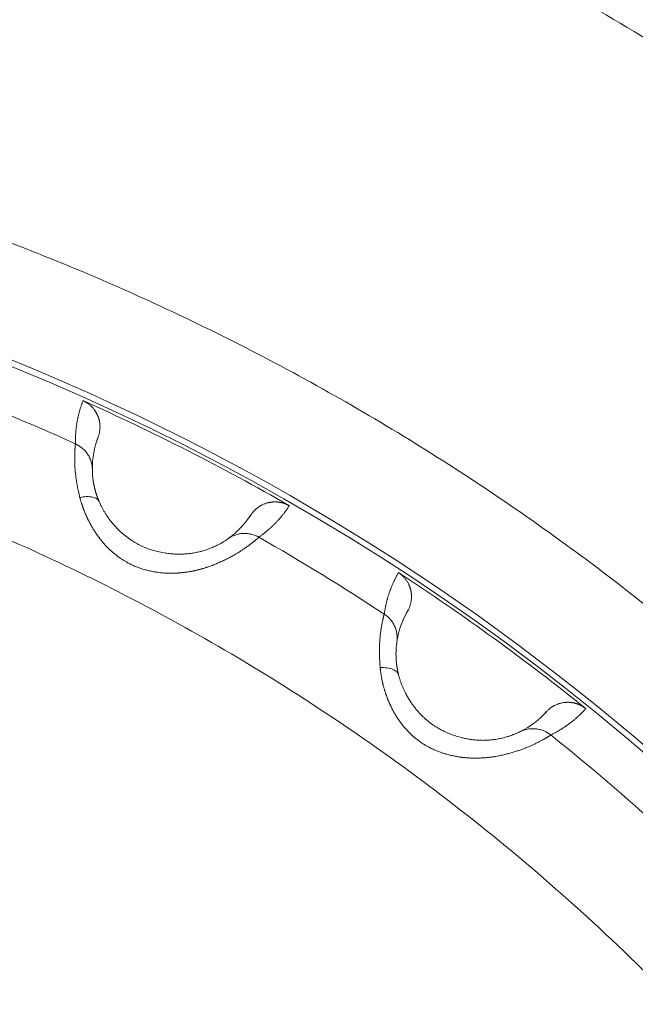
# Model space of a CAD drawing. Header units: millimetres. Extents: x 51337 to 61814, y -21781 to -12277.
# Tile 243 of 256: x 59270 to 59281, y -20688 to -20671. Entities that reach past the tile are written whole.
import ezdxf

# ---------------------------------------------------------------- set-up
doc = ezdxf.new("R2010")
doc.units = ezdxf.units.MM
doc.header["$LTSCALE"] = 0.3175
doc.layers.add('1轮廓实线层', color=7, linetype='Continuous', lineweight=18)

msp = doc.modelspace()

# ---------------------------------------------------------------- linework, layer by layer
at = {"layer": '1轮廓实线层'}
for p, q in [((59271.80413, -20678.30396), (59271.82792, -20678.23835)), ((59271.72604, -20678.79852), (59271.72808, -20678.70108)), ((59279.63012, -20683.01919), (59279.5808, -20683.07188)), ((59279.24969, -20683.32603), (59279.17616, -20683.36492))]:
    msp.add_line(p, q, dxfattribs=at)
for radius, start, end in [(117.32051, 300.7584308, 103.5504853), (40, 288.773642, 251.226405), (39.90067, 289.520584, 109.999747)]:
    msp.add_arc((59255.29339, -20713.97664), radius, start, end, dxfattribs=at)
for points, degree, knots in [([(59255.29339, -20663.97664), (59256.8034, -20663.97664), (59258.31341, -20664.04509), (59261.32105, -20664.31834), (59262.81868, -20664.52313), (59265.78926, -20665.06737), (59267.26222, -20665.40682), (59270.17137, -20666.21761), (59271.60758, -20666.68893), (59274.43144, -20667.7596), (59275.81911, -20668.35894), (59278.53453, -20669.68071), (59279.86228, -20670.40314), (59282.44697, -20671.96518), (59283.7039, -20672.80478), (59286.13667, -20674.59426), (59287.31248, -20675.54414), (59289.57336, -20677.54639), (59290.65841, -20678.59876), (59292.72886, -20680.79735), (59293.71425, -20681.94358), (59295.57728, -20684.32048), (59296.45492, -20685.55116), (59298.09526, -20688.08688), (59298.85795, -20689.39192), (59300.26213, -20692.06565), (59300.90362, -20693.43434), (59302.06014, -20696.22415), (59302.57516, -20697.64527), (59303.47452, -20700.52827), (59303.85885, -20701.99016), (59304.49367, -20704.94271), (59304.74416, -20706.43337), (59305.10924, -20709.43125), (59305.22383, -20710.93847), (59305.31618, -20713.95708), (59305.29393, -20715.46848), (59305.11278, -20718.48307), (59304.95388, -20719.98626), (59304.50072, -20722.9721), (59304.20647, -20724.45474), (59303.48502, -20727.38733), (59303.05783, -20728.83727), (59302.07401, -20731.69256), (59301.51738, -20733.0979), (59300.27925, -20735.85247), (59299.59776, -20737.20168), (59298.11549, -20739.83293), (59297.31472, -20741.11495), (59295.60046, -20743.60129), (59294.68698, -20744.80561), (59292.75479, -20747.12665), (59291.7361, -20748.24337), (59289.60184, -20750.38008), (59288.48628, -20751.40006), (59286.16745, -20753.3349), (59284.96418, -20754.24976), (59282.47981, -20755.96686), (59281.1987, -20756.7691), (59278.56916, -20758.25438), (59277.22072, -20758.93742), (59274.46758, -20760.1787), (59273.06287, -20760.73694), (59270.20872, -20761.72403), (59268.75927, -20762.15288), (59267.29339, -20762.51529)], 3, [0, 0, 0, 0, 0.03125, 0.03125, 0.0625, 0.0625, 0.09375, 0.09375, 0.125, 0.125, 0.15625, 0.15625, 0.1875, 0.1875, 0.21875, 0.21875, 0.25, 0.25, 0.28125, 0.28125, 0.3125, 0.3125, 0.34375, 0.34375, 0.375, 0.375, 0.40625, 0.40625, 0.4375, 0.4375, 0.46875, 0.46875, 0.5, 0.5, 0.53125, 0.53125, 0.5625, 0.5625, 0.59375, 0.59375, 0.625, 0.625, 0.65625, 0.65625, 0.6875, 0.6875, 0.71875, 0.71875, 0.75, 0.75, 0.78125, 0.78125, 0.8125, 0.8125, 0.84375, 0.84375, 0.875, 0.875, 0.90625, 0.90625, 0.9375, 0.9375, 0.96875, 0.96875, 1, 1, 1, 1]), ([(59267.29339, -20754.11934), (59268.48559, -20753.76295), (59269.6619, -20753.35342), (59271.97343, -20752.4313), (59273.10863, -20751.91873), (59275.32894, -20750.79459), (59276.41404, -20750.18304), (59278.52551, -20748.8658), (59279.55189, -20748.16012), (59281.53778, -20746.66022), (59282.49729, -20745.86602), (59284.34185, -20744.19537), (59285.22689, -20743.31894), (59286.91547, -20741.49079), (59287.71902, -20740.53908), (59289.23824, -20738.56794), (59289.95391, -20737.5485), (59291.29172, -20735.45), (59291.91384, -20734.37093), (59293.05962, -20732.16171), (59293.58326, -20731.03156), (59294.52791, -20728.72916), (59294.94892, -20727.5569), (59295.68496, -20725.17957), (59295.99999, -20723.9745), (59296.52157, -20721.54111), (59296.72813, -20720.31279), (59297.03112, -20717.84265), (59297.12756, -20716.60082), (59297.20956, -20714.11351), (59297.19512, -20712.86803), (59297.05548, -20710.38328), (59296.93028, -20709.14403), (59296.57009, -20706.68157), (59296.33512, -20705.45837), (59295.75726, -20703.03772), (59295.41437, -20701.84028), (59294.62342, -20699.48066), (59294.17534, -20698.31848), (59293.17757, -20696.03859), (59292.62786, -20694.92089), (59291.43118, -20692.73883), (59290.7842, -20691.67447), (59289.39811, -20689.60755), (59288.65899, -20688.60498), (59287.09448, -20686.66959), (59286.26909, -20685.73676), (59284.53857, -20683.94826), (59283.63345, -20683.09257), (59281.75066, -20681.46514), (59280.77299, -20680.69339), (59278.75286, -20679.23995), (59277.7104, -20678.55825), (59275.56895, -20677.29032), (59274.46997, -20676.70408), (59272.22419, -20675.63173), (59271.07741, -20675.1456), (59268.74513, -20674.27733), (59267.55963, -20673.89518), (59265.15934, -20673.23787), (59263.94455, -20672.96272), (59261.4953, -20672.52159), (59260.26084, -20672.35562), (59257.78205, -20672.13418), (59256.53772, -20672.07871), (59255.29339, -20672.07871)], 3, [0, 0, 0, 0, 0.03125, 0.03125, 0.0625, 0.0625, 0.09375, 0.09375, 0.125, 0.125, 0.15625, 0.15625, 0.1875, 0.1875, 0.21875, 0.21875, 0.25, 0.25, 0.28125, 0.28125, 0.3125, 0.3125, 0.34375, 0.34375, 0.375, 0.375, 0.40625, 0.40625, 0.4375, 0.4375, 0.46875, 0.46875, 0.5, 0.5, 0.53125, 0.53125, 0.5625, 0.5625, 0.59375, 0.59375, 0.625, 0.625, 0.65625, 0.65625, 0.6875, 0.6875, 0.71875, 0.71875, 0.75, 0.75, 0.78125, 0.78125, 0.8125, 0.8125, 0.84375, 0.84375, 0.875, 0.875, 0.90625, 0.90625, 0.9375, 0.9375, 0.96875, 0.96875, 1, 1, 1, 1]), ([(59271.43238, -20678.35891), (59271.43225, -20678.35156), (59271.432, -20678.33684), (59271.43191, -20678.31485), (59271.43204, -20678.29289), (59271.43242, -20678.27096), (59271.43303, -20678.24906), (59271.43388, -20678.2272), (59271.43497, -20678.20537), (59271.43629, -20678.18357), (59271.43786, -20678.1618), (59271.43966, -20678.14006), (59271.44171, -20678.11836), (59271.44399, -20678.09669), (59271.44652, -20678.07505), (59271.44928, -20678.05345), (59271.45229, -20678.03187), (59271.45554, -20678.01033), (59271.45903, -20677.98883), (59271.46276, -20677.96735), (59271.46674, -20677.94591), (59271.47096, -20677.9245), (59271.47542, -20677.90312), (59271.48012, -20677.88178), (59271.48507, -20677.86046), (59271.49027, -20677.83918), (59271.49571, -20677.81794), (59271.50139, -20677.79673), (59271.50732, -20677.77555), (59271.5135, -20677.7544), (59271.51992, -20677.73329), (59271.52659, -20677.71221), (59271.5335, -20677.69116), (59271.54067, -20677.67015), (59271.54808, -20677.64918), (59271.55573, -20677.62823), (59271.56102, -20677.61432), (59271.56367, -20677.60736)], 3, [0, 0, 0, 0, 0.02695909, 0.0540129, 0.08116142, 0.10840469, 0.13574271, 0.16317548, 0.19070304, 0.21832537, 0.24604251, 0.27385446, 0.30176123, 0.32976284, 0.35785929, 0.3860506, 0.41433678, 0.44271784, 0.47119379, 0.49976465, 0.52843042, 0.55719112, 0.58604675, 0.61499733, 0.64404287, 0.67318338, 0.70241887, 0.73174935, 0.76117484, 0.79069533, 0.82031085, 0.8500214, 0.87982699, 0.90972764, 0.93972335, 0.96981413, 1, 1, 1, 1]), ([(59271.56367, -20677.60736), (59271.6466, -20677.6445), (59271.78208, -20677.77876), (59271.82138, -20677.87288), (59271.84061, -20677.91895), (59271.85048, -20677.97069), (59271.87711, -20678.11039), (59271.82587, -20678.24373)], 2, [0, 0, 0, 0.25, 0.5, 0.5, 0.75, 0.75, 1, 1, 1]), ([(59271.43238, -20678.35891), (59271.43229, -20678.35927), (59271.43211, -20678.36002), (59271.43181, -20678.36149), (59271.43149, -20678.36331), (59271.43115, -20678.36554), (59271.43077, -20678.36821), (59271.43036, -20678.37137), (59271.42992, -20678.37506), (59271.42944, -20678.37933), (59271.42893, -20678.38422), (59271.42838, -20678.38978), (59271.4278, -20678.39606), (59271.42719, -20678.40311), (59271.42655, -20678.41097), (59271.4259, -20678.4197), (59271.42523, -20678.42935), (59271.42455, -20678.43995), (59271.42355, -20678.45744), (59271.4221, -20678.48532), (59271.4203, -20678.52886), (59271.41895, -20678.58545), (59271.41882, -20678.65175), (59271.42074, -20678.72373), (59271.42495, -20678.79576), (59271.43144, -20678.86864), (59271.43965, -20678.93608), (59271.44854, -20678.9964), (59271.45709, -20679.04847), (59271.46598, -20679.09755), (59271.47499, -20679.14336), (59271.4839, -20679.18564), (59271.49249, -20679.22422), (59271.50054, -20679.25889), (59271.5058, -20679.28086), (59271.50826, -20679.29111)], 3, [0, 0, 0, 0, 0.01071753, 0.0220309, 0.03393743, 0.04643446, 0.05951941, 0.07318974, 0.08744301, 0.10227686, 0.11768897, 0.13367716, 0.15023925, 0.16737316, 0.18507682, 0.20334815, 0.22218507, 0.24158541, 0.26154691, 0.31232693, 0.37160402, 0.43924333, 0.5150676, 0.58163491, 0.64470903, 0.70430263, 0.76044006, 0.80090581, 0.83825985, 0.87255927, 0.90385906, 0.93221029, 0.95765876, 0.98024422, 1, 1, 1, 1]), ([(59271.43238, -20678.35891), (59271.47303, -20678.37727), (59271.51282, -20678.40191), (59271.5671, -20678.4477), (59271.58429, -20678.46442), (59271.61623, -20678.50035), (59271.63098, -20678.51957), (59271.65753, -20678.55995), (59271.66932, -20678.5811), (59271.68965, -20678.62465), (59271.69817, -20678.64704), (59271.71867, -20678.71497), (59271.72549, -20678.76121), (59271.7262, -20678.80575)], 3, [0, 0, 0, 0, 0.25, 0.25, 0.375, 0.375, 0.5, 0.5, 0.625, 0.625, 0.75, 0.75, 1, 1, 1, 1]), ([(59271.84382, -20679.3646), (59271.84219, -20679.36071), (59271.83894, -20679.35296), (59271.83427, -20679.34146), (59271.82974, -20679.33011), (59271.82538, -20679.31891), (59271.82118, -20679.30786), (59271.81713, -20679.29696), (59271.81322, -20679.28622), (59271.80946, -20679.27563), (59271.80584, -20679.26519), (59271.80235, -20679.2549), (59271.79899, -20679.24477), (59271.79575, -20679.23479), (59271.79264, -20679.22496), (59271.78965, -20679.21529), (59271.78677, -20679.20577), (59271.78401, -20679.1964), (59271.78135, -20679.18718), (59271.7788, -20679.17812), (59271.77635, -20679.16921), (59271.774, -20679.16045), (59271.77174, -20679.15184), (59271.76957, -20679.14338), (59271.76749, -20679.13507), (59271.7655, -20679.12691), (59271.76359, -20679.1189), (59271.76176, -20679.11104), (59271.76001, -20679.10332), (59271.75833, -20679.09575), (59271.75672, -20679.08832), (59271.75518, -20679.08104), (59271.75371, -20679.0739), (59271.75231, -20679.0669), (59271.75096, -20679.06004), (59271.74968, -20679.05332), (59271.74845, -20679.04675), (59271.74728, -20679.04031), (59271.74617, -20679.034), (59271.7451, -20679.02783), (59271.74408, -20679.0218), (59271.74312, -20679.0159), (59271.74219, -20679.01013), (59271.74131, -20679.00449), (59271.74048, -20678.99898), (59271.73968, -20678.99359), (59271.73893, -20678.98834), (59271.73704, -20678.97486), (59271.73417, -20678.95225), (59271.73094, -20678.92126), (59271.72843, -20678.88955), (59271.72711, -20678.86453), (59271.72651, -20678.84632), (59271.72627, -20678.83405), (59271.72619, -20678.82455), (59271.72619, -20678.81737), (59271.72621, -20678.81212), (59271.72622, -20678.80833), (59271.72621, -20678.80658), (59271.7262, -20678.80575)], 3, [0, 0, 0, 0, 0.01139991, 0.02273544, 0.03400771, 0.04521768, 0.05636616, 0.06745381, 0.07848117, 0.08944863, 0.10035649, 0.11120493, 0.12199402, 0.13272376, 0.14339404, 0.15400468, 0.16455542, 0.17504595, 0.18547588, 0.19584478, 0.20615214, 0.21639744, 0.2265801, 0.2366995, 0.24675498, 0.25674586, 0.26667144, 0.27653097, 0.28632371, 0.29604887, 0.30570569, 0.31529335, 0.32481106, 0.33425799, 0.34363333, 0.35293626, 0.36216594, 0.37132155, 0.38040226, 0.38940726, 0.39833572, 0.40718683, 0.41595978, 0.42465375, 0.43326797, 0.44180163, 0.45025397, 0.4586242, 0.50771631, 0.56702465, 0.63689543, 0.71770052, 0.76814159, 0.81534742, 0.85922845, 0.89970431, 0.93670197, 0.97015443, 1, 1, 1, 1]), ([(59271.84382, -20679.3646), (59271.83633, -20679.34683), (59271.80967, -20679.314), (59271.73279, -20679.2824), (59271.62679, -20679.27431), (59271.54716, -20679.28375), (59271.50826, -20679.29111)], 3, [0, 0, 0, 0, 0.24769339, 0.50189604, 0.75609869, 1, 1, 1, 1]), ([(59271.50826, -20679.29111), (59271.50968, -20679.29661), (59271.51253, -20679.3076), (59271.517, -20679.32411), (59271.5216, -20679.34059), (59271.52635, -20679.35704), (59271.53124, -20679.37346), (59271.53628, -20679.38985), (59271.54146, -20679.40621), (59271.54678, -20679.42253), (59271.55224, -20679.43881), (59271.55785, -20679.45505), (59271.56359, -20679.47126), (59271.56948, -20679.48741), (59271.5755, -20679.50353), (59271.58166, -20679.51959), (59271.58796, -20679.53561), (59271.5944, -20679.55158), (59271.60097, -20679.56749), (59271.60768, -20679.58335), (59271.61453, -20679.59915), (59271.62151, -20679.61489), (59271.62862, -20679.63057), (59271.63587, -20679.64619), (59271.64325, -20679.66175), (59271.65076, -20679.67724), (59271.6584, -20679.69266), (59271.66618, -20679.70801), (59271.67408, -20679.72329), (59271.68211, -20679.73849), (59271.69027, -20679.75362), (59271.69856, -20679.76867), (59271.70698, -20679.78364), (59271.71552, -20679.79853), (59271.72419, -20679.81333), (59271.73298, -20679.82805), (59271.7419, -20679.84268), (59271.75094, -20679.85723), (59271.7601, -20679.87168), (59271.76939, -20679.88604), (59271.77879, -20679.9003), (59271.78832, -20679.91447), (59271.79797, -20679.92853), (59271.80774, -20679.9425), (59271.81762, -20679.95636), (59271.82763, -20679.97012), (59271.83775, -20679.98377), (59271.84799, -20679.99732), (59271.85834, -20680.01075), (59271.86881, -20680.02407), (59271.87939, -20680.03728), (59271.89009, -20680.05037), (59271.9009, -20680.06335), (59271.91182, -20680.0762), (59271.92286, -20680.08894), (59271.934, -20680.10155), (59271.94526, -20680.11403), (59271.95662, -20680.12639), (59271.9681, -20680.13862), (59271.97968, -20680.15072), (59271.99137, -20680.16269), (59272.00317, -20680.17452), (59272.01507, -20680.18621), (59272.02708, -20680.19777), (59272.03919, -20680.20919), (59272.05141, -20680.22047), (59272.06373, -20680.2316), (59272.10469, -20680.26782), (59272.17324, -20680.32302), (59272.2697, -20680.38841), (59272.35856, -20680.43913), (59272.43841, -20680.4775), (59272.50794, -20680.50604), (59272.57433, -20680.52992), (59272.6401, -20680.55036), (59272.7079, -20680.56786), (59272.77172, -20680.58145), (59272.83124, -20680.59174), (59272.8862, -20680.5993), (59272.9364, -20680.60463), (59272.98168, -20680.60819), (59273.02194, -20680.61039), (59273.05707, -20680.61157), (59273.08703, -20680.61204), (59273.11176, -20680.61204), (59273.13124, -20680.6118), (59273.14545, -20680.61147), (59273.15995, -20680.61096), (59273.1765, -20680.61012), (59273.19686, -20680.60894), (59273.21723, -20680.60755), (59273.2376, -20680.60595), (59273.25797, -20680.60415), (59273.27834, -20680.60214), (59273.2987, -20680.59994), (59273.31906, -20680.59753), (59273.3394, -20680.59492), (59273.35973, -20680.59212), (59273.38004, -20680.58911), (59273.40033, -20680.58591), (59273.42059, -20680.58251), (59273.44082, -20680.57892), (59273.46102, -20680.57513), (59273.48119, -20680.57115), (59273.50132, -20680.56697), (59273.52141, -20680.56259), (59273.54147, -20680.55802), (59273.56148, -20680.55325), (59273.58144, -20680.54829), (59273.60136, -20680.54312), (59273.62123, -20680.53776), (59273.64105, -20680.5322), (59273.66082, -20680.52644), (59273.68053, -20680.52048), (59273.70017, -20680.51434), (59273.71974, -20680.508), (59273.75824, -20680.49514), (59273.8149, -20680.47474), (59273.88776, -20680.44561), (59273.95813, -20680.41489), (59274.02566, -20680.38319), (59274.09014, -20680.35096), (59274.15149, -20680.31836), (59274.1963, -20680.29346), (59274.22977, -20680.27386), (59274.25655, -20680.25761), (59274.29207, -20680.23533), (59274.33497, -20680.20731), (59274.38308, -20680.17442), (59274.42809, -20680.14214), (59274.46437, -20680.11512), (59274.4888, -20680.09646), (59274.50663, -20680.08279), (59274.52119, -20680.07172), (59274.5348, -20680.06111), (59274.54715, -20680.05135), (59274.55827, -20680.04241), (59274.56824, -20680.03426), (59274.57713, -20680.02688), (59274.585, -20680.02023), (59274.59193, -20680.01428), (59274.59797, -20680.00899), (59274.60319, -20680.00432), (59274.60766, -20680.00023), (59274.61143, -20679.99667), (59274.61455, -20679.99362), (59274.6171, -20679.99102), (59274.61912, -20679.98883), (59274.62065, -20679.98702), (59274.62179, -20679.98552), (59274.62225, -20679.98473), (59274.62247, -20679.98434)], 3, [0, 0, 0, 0, 0.00396949, 0.00792271, 0.01186003, 0.01578181, 0.01968837, 0.02358008, 0.02745725, 0.0313202, 0.03516926, 0.03900472, 0.04282688, 0.04663604, 0.05043246, 0.05421644, 0.05798822, 0.06174807, 0.06549624, 0.06923297, 0.07295849, 0.07667303, 0.08037682, 0.08407006, 0.08775297, 0.09142573, 0.09508855, 0.09874162, 0.10238511, 0.1060192, 0.10964406, 0.11325986, 0.11686674, 0.12046488, 0.1240544, 0.12763547, 0.1312082, 0.13477275, 0.13832923, 0.14187778, 0.1454185, 0.14895153, 0.15247698, 0.15599495, 0.15950555, 0.16300889, 0.16650507, 0.1699942, 0.17347637, 0.1769517, 0.18042028, 0.18388221, 0.18733759, 0.19078652, 0.1942291, 0.19766542, 0.20109558, 0.20451967, 0.20793779, 0.21135004, 0.21475652, 0.21815732, 0.22155254, 0.22494229, 0.22832666, 0.23170577, 0.23507971, 0.2384486, 0.26502367, 0.28858214, 0.30926629, 0.32719576, 0.34242456, 0.35495638, 0.37010786, 0.38432111, 0.39758013, 0.40987007, 0.42117585, 0.43148202, 0.44077334, 0.44903524, 0.45625408, 0.46241746, 0.46751438, 0.47153548, 0.47447326, 0.47632223, 0.48054165, 0.48477243, 0.48901473, 0.4932687, 0.49753453, 0.50181238, 0.50610245, 0.51040495, 0.51472008, 0.51904808, 0.52338918, 0.52774365, 0.53211174, 0.53649375, 0.54088998, 0.54530077, 0.54972665, 0.55416822, 0.55862608, 0.56310086, 0.56759318, 0.57210371, 0.5766331, 0.58118203, 0.58575112, 0.59034034, 0.59494933, 0.59957776, 0.60422533, 0.622501, 0.6410032, 0.65970204, 0.67856197, 0.69757309, 0.71674304, 0.73607139, 0.74201651, 0.75161379, 0.76490258, 0.7819314, 0.80275304, 0.82690071, 0.84607373, 0.86019506, 0.86921539, 0.87888546, 0.88827987, 0.8973966, 0.90623394, 0.91479041, 0.92306479, 0.93105596, 0.93876294, 0.94618481, 0.95332069, 0.96016969, 0.96673093, 0.97300347, 0.97898633, 0.98467851, 0.99007894, 0.99518648, 1, 1, 1, 1]), ([(59274.08829, -20680.00927), (59274.08777, -20680.00963), (59274.08673, -20680.01037), (59274.08483, -20680.01174), (59274.08261, -20680.01336), (59274.07999, -20680.01526), (59274.07694, -20680.01747), (59274.07341, -20680.02001), (59274.06935, -20680.02291), (59274.06471, -20680.02619), (59274.05686, -20680.03165), (59274.0445, -20680.04006), (59274.02563, -20680.05237), (59274.0064, -20680.06437), (59273.98756, -20680.07565), (59273.96965, -20680.08603), (59273.94902, -20680.09754), (59273.92546, -20680.11015), (59273.89877, -20680.12376), (59273.86873, -20680.13828), (59273.83514, -20680.15355), (59273.79745, -20680.16954), (59273.75597, -20680.18575), (59273.7112, -20680.20171), (59273.67273, -20680.21409), (59273.64074, -20680.22357), (59273.61435, -20680.23093), (59273.58216, -20680.23919), (59273.54384, -20680.24797), (59273.48763, -20680.25904), (59273.41726, -20680.26945), (59273.33769, -20680.27635), (59273.26784, -20680.27898), (59273.20842, -20680.27879), (59273.15988, -20680.27701), (59273.12246, -20680.27463), (59273.07128, -20680.27038), (59272.99502, -20680.2613), (59272.89187, -20680.24236), (59272.79624, -20680.21772), (59272.7277, -20680.19561), (59272.67584, -20680.17677), (59272.62906, -20680.15803), (59272.57652, -20680.13436), (59272.52658, -20680.10925), (59272.47719, -20680.08179), (59272.42794, -20680.05168), (59272.37853, -20680.01859), (59272.33054, -20679.98356), (59272.28284, -20679.94579), (59272.23508, -20679.90478), (59272.18701, -20679.85994), (59272.13951, -20679.81179), (59272.09288, -20679.76032), (59272.04745, -20679.70556), (59272.01298, -20679.66001), (59271.9883, -20679.62517), (59271.97257, -20679.60208), (59271.95733, -20679.57883), (59271.94259, -20679.55543), (59271.92837, -20679.5319), (59271.91466, -20679.50825), (59271.90148, -20679.48449), (59271.88883, -20679.46063), (59271.87672, -20679.4367), (59271.86516, -20679.41269), (59271.85411, -20679.38862), (59271.84726, -20679.37263), (59271.84382, -20679.3646)], 3, [0, 0, 0, 0, 0.00751198, 0.01531795, 0.02341578, 0.03180327, 0.04047815, 0.04943804, 0.05868044, 0.06820269, 0.07800193, 0.10242309, 0.12645161, 0.15008498, 0.16454681, 0.179707, 0.19553449, 0.21199498, 0.22905154, 0.24666499, 0.26479474, 0.28340031, 0.30295508, 0.3220665, 0.34076098, 0.34874709, 0.35858443, 0.3702311, 0.38363929, 0.3987646, 0.42720083, 0.45186562, 0.47299041, 0.49069144, 0.50502408, 0.51601648, 0.52368322, 0.55004231, 0.58294243, 0.61442514, 0.6350387, 0.64482148, 0.66180295, 0.67826918, 0.69423875, 0.70972881, 0.72673924, 0.74375914, 0.76078273, 0.77780122, 0.79613135, 0.81507846, 0.8346482, 0.85485169, 0.87570808, 0.89724911, 0.90566347, 0.91409065, 0.92253401, 0.93099731, 0.93948464, 0.94800053, 0.95654989, 0.96513805, 0.97377078, 0.98245422, 0.99119497, 1, 1, 1, 1]), ([(59275.15331, -20679.43637), (59275.15021, -20679.43462), (59275.14402, -20679.43111), (59275.13456, -20679.42609), (59275.12498, -20679.42125), (59275.11526, -20679.4166), (59275.10542, -20679.41214), (59275.09546, -20679.4079), (59275.08538, -20679.40385), (59275.07519, -20679.40002), (59275.06491, -20679.39641), (59275.05453, -20679.39302), (59275.04407, -20679.38985), (59275.03353, -20679.38691), (59275.02292, -20679.38419), (59275.01225, -20679.38171), (59275.00153, -20679.37947), (59274.99076, -20679.37746), (59274.97995, -20679.37568), (59274.96911, -20679.37415), (59274.95825, -20679.37285), (59274.94738, -20679.37179), (59274.9365, -20679.37097), (59274.92563, -20679.37039), (59274.91477, -20679.37005), (59274.90393, -20679.36994), (59274.89312, -20679.37007), (59274.88234, -20679.37043), (59274.87161, -20679.37102), (59274.86093, -20679.37184), (59274.8503, -20679.37288), (59274.83974, -20679.37414), (59274.82926, -20679.37562), (59274.81885, -20679.37732), (59274.80853, -20679.37922), (59274.7983, -20679.38133), (59274.78502, -20679.38436), (59274.76284, -20679.39014), (59274.72642, -20679.40193), (59274.67489, -20679.42418), (59274.63198, -20679.44973), (59274.60157, -20679.4719), (59274.58585, -20679.48433), (59274.57023, -20679.49775), (59274.55481, -20679.51216), (59274.53968, -20679.52755), (59274.52494, -20679.54391), (59274.51071, -20679.56121), (59274.497, -20679.57937), (59274.48853, -20679.59207), (59274.48426, -20679.59847)], 3, [0, 0, 0, 0, 0.0140488, 0.02814911, 0.04229752, 0.05649056, 0.07072465, 0.08499618, 0.09930147, 0.11363678, 0.12799831, 0.14238223, 0.15678467, 0.17120172, 0.18562945, 0.20006388, 0.21450107, 0.22893701, 0.24336773, 0.25778925, 0.2721976, 0.28658881, 0.30095896, 0.31530415, 0.3296205, 0.34390418, 0.35815141, 0.37235846, 0.38652165, 0.40063736, 0.41470205, 0.42871224, 0.44266452, 0.45655559, 0.47038219, 0.48414119, 0.49782952, 0.52422004, 0.57474029, 0.64896375, 0.74565175, 0.7712921, 0.79770318, 0.82484098, 0.85265759, 0.8811014, 0.91011725, 0.93964682, 0.96962893, 1, 1, 1, 1]), ([(59275.15331, -20679.43637), (59275.14923, -20679.44261), (59275.1411, -20679.45506), (59275.12865, -20679.47356), (59275.11603, -20679.49189), (59275.10325, -20679.51004), (59275.09029, -20679.528), (59275.07715, -20679.54579), (59275.06385, -20679.56339), (59275.05037, -20679.58082), (59275.03672, -20679.59806), (59275.0229, -20679.61513), (59275.00891, -20679.63202), (59274.99475, -20679.64873), (59274.98042, -20679.66526), (59274.96592, -20679.68161), (59274.95124, -20679.69779), (59274.9364, -20679.71379), (59274.92139, -20679.72961), (59274.90621, -20679.74525), (59274.89086, -20679.76072), (59274.87535, -20679.77601), (59274.85966, -20679.79112), (59274.84381, -20679.80606), (59274.82779, -20679.82082), (59274.8116, -20679.8354), (59274.79524, -20679.84981), (59274.77872, -20679.86405), (59274.76203, -20679.87811), (59274.74517, -20679.892), (59274.72815, -20679.90571), (59274.71096, -20679.91925), (59274.69361, -20679.93261), (59274.67609, -20679.94581), (59274.6584, -20679.95882), (59274.64056, -20679.97168), (59274.62849, -20679.98012), (59274.62247, -20679.98434)], 3, [0, 0, 0, 0, 0.03018538, 0.06027571, 0.09027099, 0.12017124, 0.14997646, 0.17968667, 0.20930188, 0.23882209, 0.26824731, 0.29757756, 0.32681285, 0.35595319, 0.38499859, 0.41394906, 0.44280461, 0.47156525, 0.50023099, 0.52880184, 0.55727783, 0.58565894, 0.61394521, 0.64213663, 0.67023323, 0.698235, 0.72614197, 0.75395415, 0.78167155, 0.80929417, 0.83682204, 0.86425516, 0.89159354, 0.91883721, 0.94598616, 0.97304042, 1, 1, 1, 1]), ([(59274.08829, -20680.00927), (59274.12473, -20679.98367), (59274.16615, -20679.962), (59274.23316, -20679.93866), (59274.25628, -20679.9324), (59274.30346, -20679.92324), (59274.32751, -20679.92036), (59274.37577, -20679.9181), (59274.39999, -20679.91874), (59274.44783, -20679.92346), (59274.47146, -20679.92754), (59274.54041, -20679.94454), (59274.58372, -20679.96225), (59274.62247, -20679.98434)], 3, [0, 0, 0, 0, 0.25, 0.25, 0.375, 0.375, 0.5, 0.5, 0.625, 0.625, 0.75, 0.75, 1, 1, 1, 1]), ([(59276.80553, -20681.32212), (59276.80655, -20681.31484), (59276.8086, -20681.30026), (59276.81195, -20681.27853), (59276.81552, -20681.25685), (59276.81932, -20681.23526), (59276.82335, -20681.21372), (59276.82761, -20681.19226), (59276.8321, -20681.17087), (59276.83682, -20681.14955), (59276.84177, -20681.12829), (59276.84695, -20681.10711), (59276.85237, -20681.08599), (59276.85801, -20681.06494), (59276.86389, -20681.04397), (59276.87, -20681.02306), (59276.87635, -20681.00222), (59276.88293, -20680.98146), (59276.88974, -20680.96076), (59276.89678, -20680.94013), (59276.90407, -20680.91958), (59276.91158, -20680.89909), (59276.91933, -20680.87867), (59276.92732, -20680.85833), (59276.93554, -20680.83805), (59276.944, -20680.81785), (59276.9527, -20680.79771), (59276.96163, -20680.77765), (59276.9708, -20680.75766), (59276.98021, -20680.73774), (59276.98985, -20680.71789), (59276.99974, -20680.69812), (59277.00986, -20680.67841), (59277.02022, -20680.65878), (59277.03082, -20680.63922), (59277.04165, -20680.61973), (59277.04906, -20680.60682), (59277.05277, -20680.60036)], 3, [0, 0, 0, 0, 0.02695909, 0.0540129, 0.08116142, 0.10840469, 0.13574271, 0.16317548, 0.19070304, 0.21832537, 0.24604251, 0.27385446, 0.30176123, 0.32976284, 0.35785929, 0.3860506, 0.41433678, 0.44271784, 0.47119379, 0.49976465, 0.52843042, 0.55719112, 0.58604675, 0.61499733, 0.64404287, 0.67318338, 0.70241887, 0.73174935, 0.76117484, 0.79069533, 0.82031085, 0.8500214, 0.87982699, 0.90972764, 0.93972335, 0.96981413, 1, 1, 1, 1]), ([(59277.05277, -20680.60036), (59277.12887, -20680.65002), (59277.24168, -20680.80382), (59277.26576, -20680.90293), (59277.27755, -20680.95144), (59277.2792, -20681.00408), (59277.28365, -20681.14623), (59277.21219, -20681.26991)], 2, [0, 0, 0, 0.25, 0.5, 0.5, 0.75, 0.75, 1, 1, 1]), ([(59276.80553, -20681.32212), (59276.80538, -20681.32246), (59276.80508, -20681.32317), (59276.80456, -20681.32458), (59276.80396, -20681.32633), (59276.80327, -20681.32847), (59276.80248, -20681.33105), (59276.80158, -20681.33411), (59276.80056, -20681.33768), (59276.79943, -20681.34182), (59276.79815, -20681.34657), (59276.79674, -20681.35198), (59276.79519, -20681.3581), (59276.79348, -20681.36496), (59276.79162, -20681.37263), (59276.78961, -20681.38115), (59276.78744, -20681.39057), (59276.78511, -20681.40093), (59276.78139, -20681.41805), (59276.77559, -20681.44536), (59276.767, -20681.48809), (59276.75682, -20681.54377), (59276.74632, -20681.60923), (59276.73696, -20681.68063), (59276.72984, -20681.75242), (59276.72485, -20681.82542), (59276.72242, -20681.89332), (59276.72176, -20681.95429), (59276.72206, -20682.00705), (59276.72316, -20682.05692), (59276.72489, -20682.10357), (59276.72708, -20682.14673), (59276.72953, -20682.18617), (59276.73206, -20682.22168), (59276.73382, -20682.2442), (59276.73464, -20682.25471)], 3, [0, 0, 0, 0, 0.01071754, 0.02203092, 0.03393745, 0.04643449, 0.05951944, 0.07318977, 0.08744305, 0.10227689, 0.11768901, 0.13367719, 0.15023929, 0.16737319, 0.18507684, 0.20334817, 0.22218508, 0.24158542, 0.26154691, 0.31232701, 0.37160412, 0.43924341, 0.5150676, 0.58163483, 0.64470892, 0.70430255, 0.76044006, 0.80090573, 0.83825972, 0.87255911, 0.90385888, 0.93221013, 0.95765864, 0.98024414, 1, 1, 1, 1]), ([(59276.80553, -20681.32212), (59276.8428, -20681.34661), (59276.87825, -20681.37717), (59276.9247, -20681.43089), (59276.93906, -20681.45009), (59276.96498, -20681.49058), (59276.97654, -20681.51187), (59276.99645, -20681.5559), (59277.00479, -20681.57864), (59277.01805, -20681.62483), (59277.02297, -20681.64828), (59277.03259, -20681.71858), (59277.03209, -20681.76532), (59277.02582, -20681.80942)], 3, [0, 0, 0, 0, 0.25, 0.25, 0.375, 0.375, 0.5, 0.5, 0.625, 0.625, 0.75, 0.75, 1, 1, 1, 1]), ([(59277.05458, -20682.37979), (59277.05358, -20682.3757), (59277.05158, -20682.36753), (59277.04876, -20682.35544), (59277.04607, -20682.34352), (59277.04351, -20682.33177), (59277.04109, -20682.3202), (59277.03879, -20682.3088), (59277.03661, -20682.29758), (59277.03455, -20682.28653), (59277.03261, -20682.27565), (59277.03077, -20682.26495), (59277.02904, -20682.25441), (59277.0274, -20682.24405), (59277.02587, -20682.23386), (59277.02443, -20682.22383), (59277.02308, -20682.21398), (59277.02181, -20682.20429), (59277.02063, -20682.19478), (59277.01953, -20682.18543), (59277.0185, -20682.17624), (59277.01754, -20682.16722), (59277.01666, -20682.15836), (59277.01584, -20682.14967), (59277.01509, -20682.14114), (59277.0144, -20682.13277), (59277.01377, -20682.12455), (59277.01319, -20682.1165), (59277.01266, -20682.1086), (59277.01219, -20682.10086), (59277.01177, -20682.09328), (59277.01139, -20682.08584), (59277.01105, -20682.07856), (59277.01076, -20682.07143), (59277.0105, -20682.06445), (59277.01029, -20682.05761), (59277.01011, -20682.05093), (59277.00996, -20682.04438), (59277.00984, -20682.03798), (59277.00975, -20682.03172), (59277.00969, -20682.0256), (59277.00966, -20682.01962), (59277.00965, -20682.01378), (59277.00967, -20682.00807), (59277.0097, -20682.0025), (59277.00976, -20681.99706), (59277.00983, -20681.99175), (59277.01007, -20681.97814), (59277.01078, -20681.95536), (59277.01243, -20681.92425), (59277.01491, -20681.89254), (59277.01753, -20681.86762), (59277.01978, -20681.84954), (59277.02146, -20681.83738), (59277.02287, -20681.82799), (59277.02399, -20681.8209), (59277.02484, -20681.81571), (59277.02545, -20681.81197), (59277.0257, -20681.81024), (59277.02582, -20681.80942)], 3, [0, 0, 0, 0, 0.0114008, 0.02273719, 0.03401028, 0.04522103, 0.05637026, 0.06745862, 0.07848665, 0.08945476, 0.10036322, 0.11121222, 0.12200185, 0.13273207, 0.1434028, 0.15401386, 0.16456498, 0.17505584, 0.18548607, 0.19585522, 0.20616281, 0.21640828, 0.22659108, 0.23671057, 0.2467661, 0.256757, 0.26668254, 0.27654199, 0.28633461, 0.29605961, 0.30571622, 0.31530363, 0.32482104, 0.33426763, 0.34364258, 0.35294507, 0.36217427, 0.37132935, 0.38040949, 0.38941387, 0.39834166, 0.40719205, 0.41596423, 0.42465739, 0.43327074, 0.44180349, 0.45025486, 0.45862409, 0.50771784, 0.5670267, 0.63689681, 0.71769997, 0.76814187, 0.81534828, 0.85922965, 0.8997056, 0.93670309, 0.97015512, 1, 1, 1, 1]), ([(59277.05458, -20682.37979), (59277.04995, -20682.36107), (59277.02876, -20682.32447), (59276.95777, -20682.28123), (59276.85434, -20682.25666), (59276.77422, -20682.25353), (59276.73464, -20682.25471)], 3, [0, 0, 0, 0, 0.24769377, 0.50189629, 0.75609882, 1, 1, 1, 1]), ([(59276.73464, -20682.25471), (59276.73519, -20682.26037), (59276.73628, -20682.27167), (59276.73811, -20682.28867), (59276.74007, -20682.30567), (59276.74219, -20682.32266), (59276.74446, -20682.33965), (59276.74687, -20682.35662), (59276.74942, -20682.37359), (59276.75213, -20682.39054), (59276.75498, -20682.40748), (59276.75797, -20682.42439), (59276.76111, -20682.4413), (59276.76439, -20682.45818), (59276.76782, -20682.47503), (59276.7714, -20682.49186), (59276.77511, -20682.50867), (59276.77897, -20682.52545), (59276.78298, -20682.54219), (59276.78712, -20682.5589), (59276.79141, -20682.57558), (59276.79584, -20682.59222), (59276.80042, -20682.60882), (59276.80513, -20682.62539), (59276.80999, -20682.6419), (59276.81498, -20682.65838), (59276.82012, -20682.6748), (59276.8254, -20682.69118), (59276.83081, -20682.70751), (59276.83637, -20682.72378), (59276.84206, -20682.74), (59276.84789, -20682.75616), (59276.85386, -20682.77226), (59276.85997, -20682.7883), (59276.86622, -20682.80428), (59276.8726, -20682.8202), (59276.87912, -20682.83604), (59276.88577, -20682.85182), (59276.89256, -20682.86753), (59276.89949, -20682.88316), (59276.90655, -20682.89872), (59276.91374, -20682.9142), (59276.92107, -20682.92961), (59276.92853, -20682.94493), (59276.93613, -20682.96017), (59276.94386, -20682.97532), (59276.95172, -20682.99039), (59276.95971, -20683.00537), (59276.96783, -20683.02026), (59276.97609, -20683.03505), (59276.98448, -20683.04976), (59276.99299, -20683.06436), (59277.00164, -20683.07887), (59277.01042, -20683.09327), (59277.01933, -20683.10757), (59277.02836, -20683.12177), (59277.03753, -20683.13586), (59277.04682, -20683.14985), (59277.05624, -20683.16372), (59277.06579, -20683.17748), (59277.07546, -20683.19113), (59277.08526, -20683.20466), (59277.09519, -20683.21808), (59277.10524, -20683.23137), (59277.11542, -20683.24454), (59277.12572, -20683.25759), (59277.13615, -20683.27052), (59277.17093, -20683.3127), (59277.23001, -20683.37794), (59277.31505, -20683.45762), (59277.39488, -20683.52162), (59277.46775, -20683.572), (59277.53196, -20683.61106), (59277.59379, -20683.64503), (59277.65556, -20683.67552), (59277.71978, -20683.70341), (59277.78069, -20683.72682), (59277.83786, -20683.74629), (59277.89097, -20683.76235), (59277.93972, -20683.77547), (59277.98389, -20683.78607), (59278.0233, -20683.79454), (59278.05782, -20683.8012), (59278.08733, -20683.80635), (59278.11176, -20683.81023), (59278.13103, -20683.81303), (59278.14512, -20683.81493), (59278.15953, -20683.8167), (59278.17601, -20683.81845), (59278.1963, -20683.82048), (59278.21663, -20683.82228), (59278.237, -20683.82389), (59278.25741, -20683.8253), (59278.27784, -20683.8265), (59278.2983, -20683.82751), (59278.31878, -20683.82832), (59278.33928, -20683.82893), (59278.35979, -20683.82934), (59278.38032, -20683.82955), (59278.40086, -20683.82956), (59278.4214, -20683.82937), (59278.44195, -20683.82899), (59278.4625, -20683.8284), (59278.48304, -20683.82762), (59278.50358, -20683.82664), (59278.52411, -20683.82547), (59278.54463, -20683.82409), (59278.56514, -20683.82251), (59278.58563, -20683.82073), (59278.60611, -20683.81874), (59278.62658, -20683.81656), (59278.64702, -20683.81416), (59278.66745, -20683.81157), (59278.68785, -20683.80877), (59278.70821, -20683.80577), (59278.72853, -20683.80258), (59278.76857, -20683.79589), (59278.82772, -20683.78461), (59278.90424, -20683.76723), (59278.97855, -20683.7479), (59279.05021, -20683.72715), (59279.11893, -20683.70541), (59279.18463, -20683.68281), (59279.23278, -20683.66522), (59279.26891, -20683.6511), (59279.2979, -20683.63924), (59279.33647, -20683.62279), (59279.38323, -20683.60183), (59279.43588, -20683.57687), (59279.4854, -20683.55202), (59279.52545, -20683.53102), (59279.5525, -20683.5164), (59279.57225, -20683.50569), (59279.58836, -20683.49704), (59279.60347, -20683.48868), (59279.61719, -20683.48098), (59279.62957, -20683.47389), (59279.64069, -20683.4674), (59279.65063, -20683.4615), (59279.65944, -20683.45617), (59279.66722, -20683.45137), (59279.67401, -20683.44709), (59279.6799, -20683.44329), (59279.68495, -20683.43995), (59279.68923, -20683.43703), (59279.69279, -20683.4345), (59279.69571, -20683.43233), (59279.69805, -20683.43049), (59279.69985, -20683.42894), (59279.7012, -20683.42764), (59279.70178, -20683.42692), (59279.70206, -20683.42658)], 3, [0, 0, 0, 0, 0.00396949, 0.00792271, 0.01186003, 0.01578181, 0.01968837, 0.02358008, 0.02745725, 0.0313202, 0.03516926, 0.03900472, 0.04282688, 0.04663604, 0.05043247, 0.05421644, 0.05798822, 0.06174807, 0.06549624, 0.06923297, 0.07295849, 0.07667303, 0.08037682, 0.08407006, 0.08775297, 0.09142573, 0.09508856, 0.09874162, 0.10238511, 0.1060192, 0.10964406, 0.11325986, 0.11686675, 0.12046488, 0.1240544, 0.12763547, 0.1312082, 0.13477275, 0.13832923, 0.14187778, 0.14541851, 0.14895154, 0.15247698, 0.15599495, 0.15950555, 0.16300889, 0.16650507, 0.1699942, 0.17347637, 0.1769517, 0.18042028, 0.18388221, 0.18733759, 0.19078653, 0.1942291, 0.19766542, 0.20109558, 0.20451967, 0.20793779, 0.21135004, 0.21475652, 0.21815732, 0.22155254, 0.22494229, 0.22832666, 0.23170577, 0.23507971, 0.2384486, 0.26502367, 0.28858214, 0.30926629, 0.32719576, 0.34242456, 0.35495638, 0.37010786, 0.38432111, 0.39758013, 0.40987007, 0.42117585, 0.43148202, 0.44077334, 0.44903524, 0.45625408, 0.46241746, 0.46751438, 0.47153548, 0.47447326, 0.47632223, 0.48054165, 0.48477243, 0.48901473, 0.4932687, 0.49753453, 0.50181238, 0.50610245, 0.51040495, 0.51472008, 0.51904808, 0.52338918, 0.52774365, 0.53211174, 0.53649376, 0.54088998, 0.54530077, 0.54972665, 0.55416822, 0.55862608, 0.56310086, 0.56759318, 0.57210371, 0.5766331, 0.58118203, 0.58575112, 0.59034034, 0.59494933, 0.59957776, 0.60422533, 0.622501, 0.6410032, 0.65970204, 0.67856197, 0.69757309, 0.71674304, 0.73607139, 0.74201651, 0.75161379, 0.76490258, 0.7819314, 0.80275304, 0.82690071, 0.84607373, 0.86019506, 0.86921539, 0.87888546, 0.88827987, 0.8973966, 0.90623394, 0.91479041, 0.92306479, 0.93105596, 0.93876294, 0.94618481, 0.95332069, 0.96016969, 0.96673093, 0.97300346, 0.97898633, 0.98467851, 0.99007894, 0.99518648, 1, 1, 1, 1]), ([(59279.17056, -20683.36764), (59279.16999, -20683.36791), (59279.16885, -20683.36848), (59279.16676, -20683.36954), (59279.16431, -20683.37079), (59279.16143, -20683.37225), (59279.15807, -20683.37396), (59279.15419, -20683.37592), (59279.14972, -20683.37815), (59279.14462, -20683.38066), (59279.13602, -20683.38482), (59279.1225, -20683.39119), (59279.10193, -20683.4004), (59279.08106, -20683.40924), (59279.06069, -20683.41744), (59279.04137, -20683.42489), (59279.0192, -20683.43304), (59278.99396, -20683.4418), (59278.96546, -20683.45107), (59278.93352, -20683.46071), (59278.89795, -20683.47054), (59278.85823, -20683.48043), (59278.81473, -20683.48996), (59278.76801, -20683.49871), (59278.72808, -20683.50493), (59278.695, -20683.50928), (59278.66778, -20683.51242), (59278.63469, -20683.51555), (59278.59547, -20683.51822), (59278.53822, -20683.52037), (59278.4671, -20683.51964), (59278.38743, -20683.51401), (59278.31803, -20683.50568), (59278.25937, -20683.4962), (59278.2117, -20683.48684), (59278.17512, -20683.47865), (59278.12523, -20683.46644), (59278.05133, -20683.44554), (59277.9524, -20683.4107), (59277.86182, -20683.3714), (59277.79757, -20683.33884), (59277.7493, -20683.31212), (59277.70603, -20683.28629), (59277.65783, -20683.25469), (59277.61244, -20683.22208), (59277.56795, -20683.18723), (59277.52402, -20683.14979), (59277.48039, -20683.10937), (59277.43847, -20683.06727), (59277.39727, -20683.0225), (59277.35651, -20682.97453), (59277.31605, -20682.92272), (59277.27666, -20682.86773), (59277.23866, -20682.8096), (59277.20235, -20682.74841), (59277.17543, -20682.69803), (59277.15652, -20682.65976), (59277.14458, -20682.63449), (59277.13317, -20682.60914), (59277.12228, -20682.58372), (59277.11191, -20682.55826), (59277.10207, -20682.53275), (59277.09277, -20682.50722), (59277.08401, -20682.48168), (59277.07579, -20682.45615), (59277.06813, -20682.43063), (59277.06098, -20682.40512), (59277.05672, -20682.38826), (59277.05458, -20682.37979)], 3, [0, 0, 0, 0, 0.00751197, 0.01531793, 0.02341576, 0.03180325, 0.04047812, 0.04943801, 0.0586804, 0.06820264, 0.07800188, 0.10242302, 0.12645154, 0.1500849, 0.16454662, 0.17970674, 0.19553419, 0.21199468, 0.22905127, 0.24666477, 0.26479462, 0.28340031, 0.30295506, 0.32206646, 0.3407609, 0.34874699, 0.35858432, 0.37023099, 0.38363919, 0.39876451, 0.42719923, 0.45186304, 0.47298736, 0.49068841, 0.50502157, 0.51601498, 0.52368322, 0.55004226, 0.58294232, 0.61442482, 0.63503837, 0.64482133, 0.66180282, 0.67826906, 0.69423864, 0.7097287, 0.72673916, 0.74375908, 0.76078271, 0.77780123, 0.79613127, 0.81507833, 0.83464802, 0.8548515, 0.8757079, 0.89724898, 0.90566334, 0.91409053, 0.92253391, 0.93099722, 0.93948456, 0.94800046, 0.95654983, 0.96513801, 0.97377074, 0.9824542, 0.99119496, 1, 1, 1, 1]), ([(59280.31209, -20682.9684), (59280.30931, -20682.96618), (59280.30374, -20682.96175), (59280.29518, -20682.95531), (59280.28648, -20682.94903), (59280.27761, -20682.94291), (59280.26858, -20682.93698), (59280.25941, -20682.93122), (59280.25009, -20682.92565), (59280.24063, -20682.92028), (59280.23103, -20682.9151), (59280.22132, -20682.91013), (59280.21148, -20682.90536), (59280.20153, -20682.90081), (59280.19148, -20682.89647), (59280.18133, -20682.89235), (59280.17108, -20682.88845), (59280.16076, -20682.88478), (59280.15036, -20682.88134), (59280.1399, -20682.87812), (59280.12938, -20682.87514), (59280.11881, -20682.8724), (59280.10819, -20682.86989), (59280.09754, -20682.86761), (59280.08687, -20682.86558), (59280.07618, -20682.86377), (59280.06548, -20682.86221), (59280.05478, -20682.86088), (59280.04409, -20682.85978), (59280.03341, -20682.85892), (59280.02275, -20682.85829), (59280.01213, -20682.85788), (59280.00154, -20682.8577), (59279.991, -20682.85775), (59279.9805, -20682.85802), (59279.97007, -20682.8585), (59279.95648, -20682.85941), (59279.93366, -20682.86165), (59279.89584, -20682.8676), (59279.84147, -20682.88151), (59279.7951, -20682.90004), (59279.7616, -20682.91717), (59279.74413, -20682.92699), (59279.7266, -20682.9378), (59279.70912, -20682.94961), (59279.69177, -20682.96245), (59279.67465, -20682.97629), (59279.65789, -20682.99115), (59279.64152, -20683.00694), (59279.63116, -20683.01816), (59279.62595, -20683.0238)], 3, [0, 0, 0, 0, 0.0140489, 0.02814932, 0.04229786, 0.05649102, 0.07072527, 0.08499696, 0.09930243, 0.11363792, 0.12799966, 0.14238381, 0.15678649, 0.1712038, 0.18563179, 0.20006652, 0.21450402, 0.22894029, 0.24337136, 0.25779324, 0.27220197, 0.2865936, 0.30096417, 0.31530981, 0.32962663, 0.3439108, 0.35815854, 0.37236611, 0.38652985, 0.40064614, 0.41471142, 0.42872222, 0.44267514, 0.45656687, 0.47039415, 0.48415384, 0.49784289, 0.52425018, 0.57477696, 0.64899678, 0.74567151, 0.77131249, 0.79772341, 0.8248603, 0.85267527, 0.88111674, 0.91012961, 0.93965559, 0.96963356, 1, 1, 1, 1]), ([(59280.31209, -20682.9684), (59280.30709, -20682.97392), (59280.2971, -20682.98495), (59280.28191, -20683.00127), (59280.26659, -20683.0174), (59280.25112, -20683.03332), (59280.23551, -20683.04904), (59280.21975, -20683.06455), (59280.20386, -20683.07986), (59280.18782, -20683.09496), (59280.17164, -20683.10986), (59280.15532, -20683.12456), (59280.13886, -20683.13905), (59280.12226, -20683.15334), (59280.10552, -20683.16742), (59280.08864, -20683.1813), (59280.07162, -20683.19499), (59280.05446, -20683.20846), (59280.03716, -20683.22174), (59280.01972, -20683.23482), (59280.00214, -20683.24769), (59279.98442, -20683.26037), (59279.96656, -20683.27284), (59279.94857, -20683.28511), (59279.93043, -20683.29719), (59279.91216, -20683.30906), (59279.89375, -20683.32073), (59279.87521, -20683.33221), (59279.85652, -20683.34349), (59279.8377, -20683.35457), (59279.81874, -20683.36545), (59279.79965, -20683.37613), (59279.78042, -20683.38662), (59279.76105, -20683.39691), (59279.74154, -20683.407), (59279.72191, -20683.4169), (59279.70867, -20683.42336), (59279.70207, -20683.42658)], 3, [0, 0, 0, 0, 0.03018538, 0.06027571, 0.09027099, 0.12017124, 0.14997646, 0.17968667, 0.20930188, 0.23882209, 0.26824731, 0.29757756, 0.32681285, 0.35595319, 0.38499859, 0.41394906, 0.44280461, 0.47156525, 0.50023099, 0.52880184, 0.55727783, 0.58565894, 0.61394521, 0.64213663, 0.67023323, 0.698235, 0.72614197, 0.75395415, 0.78167155, 0.80929417, 0.83682204, 0.86425516, 0.89159354, 0.91883721, 0.94598616, 0.97304042, 1, 1, 1, 1]), ([(59279.17056, -20683.36764), (59279.21056, -20683.34805), (59279.25486, -20683.33313), (59279.32469, -20683.32056), (59279.34851, -20683.31799), (59279.39654, -20683.31633), (59279.42074, -20683.31724), (59279.46877, -20683.32256), (59279.49258, -20683.32698), (59279.5391, -20683.33912), (59279.5618, -20683.34685), (59279.62724, -20683.37443), (59279.66725, -20683.39869), (59279.70207, -20683.42658)], 3, [0, 0, 0, 0, 0.25, 0.25, 0.375, 0.375, 0.5, 0.5, 0.625, 0.625, 0.75, 0.75, 1, 1, 1, 1])]:
    msp.add_open_spline(points, degree=degree, knots=knots, dxfattribs=at)
msp.add_rational_spline([(59255.29339, -20676.87032), (59312.41423, -20676.87032), (59321.61459, -20733.94861), (59265.29339, -20749.71009)], [0.912648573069, 0.385737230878, 0.376739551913, 0.885655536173], degree=3, dxfattribs=at)
for points in [[(59269.06693, -20677.37911), (59269.86583, -20677.67977), (59270.65488, -20678.00661), (59271.43238, -20678.35891)], [(59271.56367, -20677.60736), (59272.79003, -20678.15599), (59273.98862, -20678.7667), (59275.15331, -20679.43637)], [(59271.7262, -20678.80575), (59271.72295, -20678.6018), (59271.75957, -20678.41616), (59271.82587, -20678.24373)], [(59274.48426, -20679.59847), (59274.38376, -20679.75337), (59274.25515, -20679.89205), (59274.08829, -20680.00927)], [(59274.48782, -20679.59303), (59274.47738, -20679.60928), (59274.4666, -20679.62535), (59274.4555, -20679.64124)], [(59274.62247, -20679.98434), (59275.3645, -20680.40628), (59276.0927, -20680.85252), (59276.80553, -20681.32212)], [(59277.05277, -20680.60036), (59278.17821, -20681.33408), (59279.2665, -20682.12477), (59280.31209, -20682.9684)], [(59277.02582, -20681.80942), (59277.05452, -20681.60747), (59277.11973, -20681.42985), (59277.21219, -20681.26991)], [(59277.18086, -20681.32684), (59277.19167, -20681.30613), (59277.20294, -20681.28572), (59277.21466, -20681.26561)], [(59279.62595, -20683.0238), (59279.50245, -20683.1611), (59279.35371, -20683.27795), (59279.17056, -20683.36764)], [(59279.70207, -20683.42658), (59280.36895, -20683.9594), (59281.01838, -20684.51407), (59281.64897, -20685.08939)]]:
    msp.add_open_spline(points, degree=3, dxfattribs=at)

doc.saveas('drawing.dxf')
